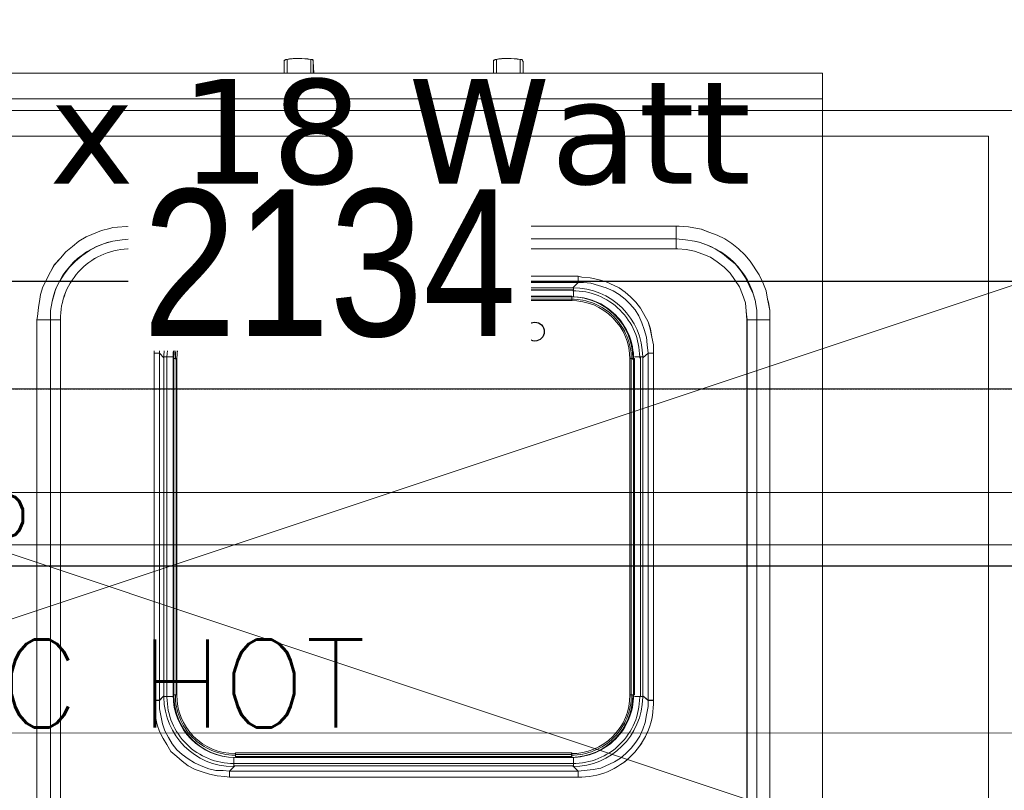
# Model space of a CAD drawing. Header units: millimetres. Extents: x -125266 to 274256, y -711690 to -301689.
# Tile 192 of 256: x -50566 to -50096, y -361477 to -361109. Entities that reach past the tile are written whole.
import ezdxf

# ---------------------------------------------------------------- set-up
doc = ezdxf.new("R2010")
doc.units = ezdxf.units.MM
doc.header["$PDMODE"] = 98
doc.linetypes.add('HIDDEN2', pattern=[0.1875, 0.125, -0.0625])
doc.layers.get('Defpoints').update_dxf_attribs({"lineweight": 5})
for name, color, linetype, lineweight in [('ARCH', 7, 'Continuous', 0), ('Equipment', 8, 'Continuous', 0), ('HOOD', 6, 'Continuous', 0), ('HVAC', 170, 'Continuous', 5), ('Legend', 5, 'Continuous', 0), ('MEPTEK HVAC-Kitchen Exhaust Air Duct', 30, 'Continuous', 30), ('MEPTEK-TEXT1', 7, 'Continuous', 30), ('P-PIPE', 3, 'Continuous', 9)]:
    doc.layers.add(name, color=color, linetype=linetype, lineweight=lineweight)
for name, color, linetype in [('Equipment Name', 7, 'Continuous'), ('Hoods', 2, 'Continuous'), ('Light Equipment', 8, 'Continuous'), ('Model_Top', 7, 'Continuous'), ('RACK', 7, 'Continuous')]:
    doc.layers.add(name, color=color, linetype=linetype)
doc.styles.add('REVAC', font='verdana.ttf', dxfattribs={"height": 50})
doc.styles.get("Standard").update_dxf_attribs({"font": 'ARIALN.TTF'})
doc.dimstyles.new('Copy of Standard', dxfattribs={"dimtxt": 70, "dimasz": 42, "dimexe": 24, "dimexo": 24, "dimgap": 24, "dimtad": 1, "dimtoh": 1, "dimdec": 0, "dimzin": 0, "dimdsep": 46, "dimtxsty": 'Standard', "dimcen": 0.09, "dimadec": 0, "dimazin": 0, "dimtfac": 1, "dimtdec": 0, "dimtofl": 0, "dimtmove": 0, "dimatfit": 3, "dimfxl": 0, "dimtolj": 1, "dimtzin": 0, "dimarcsym": 0})

# ---------------------------------------------------------------- blocks, each defined once
blk = doc.blocks.new('A$C6f7db0ab')
at = {"layer": 'Equipment'}
for points in [[(544.48, 730.21), (544.48, 736.76), (543.75, 736.76), (543.03, 736.03)], [(544.12, 736.76), (543.75, 736.76), (543.39, 736.39), (543.03, 736.39), (543.03, 735.67), (543.03, 730.21)], [(543.03, 736.39), (543.03, 736.03), (543.03, 735.67)], [(543.03, 735.67), (543.03, 730.21), (543.03, 735.67)], [(556.11, 736.76), (555.75, 736.76), (551.39, 737.12), (547.39, 737.12), (544.48, 736.76), (544.12, 736.76)], [(556.84, 735.67), (556.84, 736.03), (556.84, 736.39), (556.47, 736.76), (555.75, 736.76), (555.75, 730.21)], [(556.11, 736.76), (556.47, 736.76), (556.47, 736.39), (556.84, 736.39), (556.84, 735.67), (557.2, 730.21)], [(556.84, 736.03), (556.84, 736.39)], [(556.84, 730.21), (556.84, 735.67), (557.2, 730.21)], [(644.43, 730.21), (644.43, 736.76), (643.71, 736.76), (642.98, 736.03)], [(644.07, 736.76), (643.71, 736.76), (643.35, 736.39), (642.98, 736.39), (642.98, 735.67), (642.98, 730.21)], [(642.98, 736.39), (642.98, 736.03), (642.98, 735.67)], [(642.98, 735.67), (642.98, 730.21), (642.98, 735.67)], [(656.07, 736.76), (655.7, 736.76), (651.34, 737.12), (646.98, 737.12), (644.43, 736.76), (644.07, 736.76)], [(657.15, 735.67), (656.79, 736.03), (656.79, 736.39), (656.43, 736.76), (655.7, 736.76), (655.7, 730.21)], [(656.07, 736.76), (656.43, 736.76), (656.79, 736.39), (657.15, 735.67), (657.15, 730.21)], [(656.79, 736.03), (656.79, 736.39)], [(0, 728.76), (0, 725.49), (0, 717.86), (0, 730.21), (800, 730.21), (800, 717.86), (800, 75.24), (800, 74.87), (800, 3.27), (800, 1.09)], [(769.1, 717.86), (800, 717.86), (400.18, 717.86), (0, 717.86), (30.9, 717.86)], [(425.99, 717.86), (545.93, 717.86)], [(563.02, 717.86), (580.46, 717.86)], [(597.55, 717.86), (717.49, 717.86)], [(734.94, 717.86), (752.02, 717.86)], [(431.44, 139.57), (431.44, 612.45), (424.9, 612.45), (425.26, 613.9), (425.62, 618.26), (426.35, 622.26), (426.72, 624.44), (427.81, 628.08), (431.44, 635.35), (433.26, 638.62), (436.17, 641.89), (438.71, 644.8), (441.98, 647.34), (444.89, 649.89), (448.52, 652.07), (455.79, 654.98), (459.79, 656.07), (461.25, 656.43), (469.97, 657.16), (469.97, 650.98), (465.61, 650.61), (461.25, 649.89), (457.25, 648.8), (453.61, 647.34), (449.98, 645.52), (446.34, 642.98), (443.43, 640.44), (440.53, 637.53), (437.98, 634.26), (435.8, 630.62), (433.98, 627.35), (432.89, 623.35), (432.17, 621.17), (431.44, 616.81), (431.44, 612.45), (436.17, 612.45), (436.17, 139.57)], [(730.21, 646.25), (469.97, 646.25), (469.97, 650.98), (730.21, 650.98), (730.21, 657.16), (469.97, 657.16)], [(774.92, 612.45), (774.92, 616.81), (774.2, 620.81), (773.83, 622.26), (773.1, 626.26), (771.65, 630.26), (769.83, 633.89), (765.47, 640.44), (762.93, 643.34), (760.02, 646.25), (756.75, 648.8), (753.47, 650.98), (749.84, 652.79), (745.84, 654.25), (742.21, 655.7), (740.39, 656.07), (736.03, 656.79), (731.67, 657.16), (730.21, 657.16)], [(774.92, 139.57), (774.92, 612.45), (768.74, 612.45), (768.74, 139.57)], [(764.02, 139.57), (764.02, 612.45), (768.74, 612.45), (768.74, 616.81), (768.01, 620.81), (768.01, 621.17), (766.93, 624.81), (765.11, 628.81), (763.29, 632.44), (761.11, 635.71), (758.57, 638.98), (755.29, 641.53), (752.39, 644.07), (748.75, 646.25), (745.12, 648.07), (741.12, 649.52), (738.94, 649.89), (734.57, 650.61), (730.21, 650.98), (730.21, 646.25), (730.94, 646.25), (734.94, 645.89), (738.94, 645.16), (742.94, 643.71), (746.57, 642.25), (749.84, 640.07), (753.11, 637.53), (756.02, 634.62), (760.38, 628.08), (761.84, 624.44), (763.29, 620.45), (763.65, 616.45), (764.02, 612.45)], [(516.86, 633.17), (509.59, 632.44), (502.32, 630.26), (495.77, 626.62), (493.23, 624.44), (490.32, 622.26), (485.96, 616.45), (483.05, 609.9), (481.96, 606.27), (481.24, 602.64), (480.87, 599), (480.87, 596.46)], [(516.86, 394), (683.33, 394), (683.33, 396.91), (516.86, 396.91), (516.86, 394), (514.68, 394.37), (511.04, 394.73), (507.41, 395.46), (503.77, 396.55), (500.5, 397.64), (497.23, 399.45), (494.32, 401.64), (491.78, 403.82), (488.87, 406.36), (487.05, 409.63), (485.23, 412.54), (483.42, 415.81), (482.33, 419.08), (481.6, 422.72), (480.87, 426.72), (480.87, 596.46), (483.42, 596.46), (483.42, 599.73), (483.78, 603.36), (484.87, 607), (485.96, 610.27), (487.41, 613.54), (489.23, 616.45), (491.41, 619.35), (493.59, 621.9), (496.5, 624.08), (499.41, 625.9), (502.68, 627.71), (505.95, 628.81), (513.22, 630.26), (516.86, 630.26), (519.4, 627.71)], [(683.33, 633.17), (516.86, 633.17), (516.86, 630.26), (683.33, 630.26), (680.78, 627.71)], [(714.22, 594.28), (716.77, 596.46), (719.31, 596.46), (719.31, 430.71), (716.77, 430.71), (716.77, 596.46), (716.4, 600.45), (716.04, 604.09), (714.95, 607.72), (713.86, 611), (712.4, 614.27), (710.59, 617.17), (708.04, 620.08), (705.86, 622.26), (702.95, 624.44), (700.05, 626.26), (696.78, 627.71), (689.51, 629.9), (685.87, 630.26), (683.33, 630.26), (683.33, 633.17), (685.14, 632.8), (689.14, 632.44), (692.78, 631.71), (696.41, 630.62), (702.95, 627.71), (705.86, 625.53), (708.41, 623.35), (710.95, 620.81), (713.13, 617.9), (716.77, 611.36), (717.86, 608.09), (718.58, 604.09), (719.31, 600.45), (719.31, 596.46)], [(519.04, 627.71), (519.04, 626.62), (681.15, 626.62)], [(519.04, 627.71), (681.15, 627.71)], [(519.04, 626.62), (519.04, 623.72)], [(681.15, 627.71), (681.15, 626.62), (681.15, 623.72)], [(519.76, 623.72), (680.42, 623.72)], [(519.76, 623.72), (519.76, 623.35), (680.42, 623.35), (680.42, 623.72)], [(680.42, 623.35), (680.42, 622.26), (519.76, 622.26), (519.76, 623.35)], [(519.76, 622.26), (519.76, 621.54), (680.42, 621.54), (680.42, 622.26)], [(574.28, 621.54), (519.76, 621.54)], [(608.81, 621.54), (591.37, 621.54)], [(625.9, 621.54), (680.42, 621.54)], [(424.9, 612.45), (424.9, 139.57), (431.44, 139.57), (436.17, 139.57)], [(485.6, 594.28), (483.42, 596.46), (483.42, 430.71), (480.87, 430.71)], [(487.05, 432.53), (487.05, 594.64), (489.96, 594.64)], [(490.32, 593.91), (491.41, 593.91), (491.41, 433.26), (490.32, 433.26), (490.32, 593.91), (489.96, 593.91)], [(491.41, 433.26), (491.78, 433.26), (491.78, 593.91), (491.41, 593.91)], [(491.78, 539.39), (491.78, 593.91)], [(708.77, 593.91), (708.04, 593.91), (708.04, 433.26), (708.77, 433.26), (708.77, 593.91), (709.86, 593.91)], [(708.04, 539.39), (708.04, 593.91)], [(710.22, 433.26), (709.86, 433.26), (709.86, 593.91), (710.22, 593.91)], [(710.22, 594.64), (713.13, 594.64), (713.13, 432.53)], [(710.22, 593.91), (710.22, 433.26)], [(714.22, 594.64), (713.13, 594.64)], [(491.78, 521.94), (491.78, 504.86)], [(708.04, 504.86), (708.04, 521.94)], [(485.6, 432.89), (483.42, 430.71), (483.42, 426.72), (484.87, 419.45), (485.96, 416.17), (487.78, 412.9), (489.6, 410), (491.78, 407.09), (494.32, 404.91), (497.23, 402.73), (500.14, 400.91), (503.41, 399.45), (507.04, 398), (510.31, 397.27), (513.95, 397.27), (516.86, 396.91), (519.4, 399.45)], [(489.96, 433.26), (490.32, 433.26)], [(680.78, 399.45), (683.33, 396.91), (690.6, 397.64), (694.23, 398.36), (700.77, 401.27), (703.68, 403.09), (706.22, 405.27), (708.77, 407.81), (710.95, 410.72), (712.77, 413.63), (714.22, 416.9), (715.31, 420.17), (716.04, 423.81), (716.77, 427.81), (716.77, 430.71), (714.22, 432.89)], [(485.6, 432.53), (487.05, 432.53), (489.96, 432.53)], [(714.22, 432.53), (713.13, 432.53), (710.22, 432.53)], [(680.42, 404.91), (680.42, 405.63), (519.76, 405.63), (519.76, 404.91)], [(574.28, 405.63), (519.76, 405.63)], [(519.76, 403.82), (519.76, 404.91), (680.42, 404.91), (680.42, 403.82)], [(591.37, 405.63), (608.81, 405.63)], [(625.9, 405.63), (680.42, 405.63)], [(681.15, 403.45), (681.15, 400.55), (519.04, 400.55), (519.04, 403.45)], [(680.42, 403.45), (519.76, 403.45)], [(681.15, 399.45), (681.15, 400.55)], [(681.15, 399.45), (519.04, 399.45)]]:
    blk.add_lwpolyline(points, dxfattribs=at)
blk.add_lwpolyline([(657.15, 735.67), (657.15, 730.21)], close=True, dxfattribs=at)
for points in [[(485.6, 432.53), (485.6, 594.64, -0.412087), (518.67, 627.71)], [(485.6, 594.64), (487.05, 594.64, -0.415692), (519.04, 626.26)], [(680.78, 627.71, -0.413912), (714.22, 594.64), (714.22, 432.53)], [(519.4, 403.45, -0.414097), (489.96, 433.26), (489.96, 593.91)], [(491.78, 487.78), (491.78, 433.26, 0.416638), (519.4, 405.27)], [(708.04, 487.78), (708.04, 433.26, -0.418844), (680.05, 405.27)], [(709.5, 433.26, -0.40734), (680.42, 403.45), (680.42, 403.82), (519.76, 403.82), (519.76, 403.45)], [(680.05, 404.54, 0.417733), (708.77, 433.26), (709.86, 433.26)], [(519.04, 399.45), (519.04, 400.55, -0.415692), (487.05, 432.17)]]:
    blk.add_lwpolyline(points, format="xyb", dxfattribs=at)
for centre, radius, start, end in [((468.64, 613.32), 37.31, 101.4351, 167.8441), ((731.57, 613.35), 37.27, 12.1149, 78.6059), ((469.53, 612.89), 33.36, 89.2393, 180.7605), ((681.04, 594.54), 31.72, 0.1817, 90.4743), ((519.36, 593.95), 29.4, 89.9149, 180.7884), ((519.52, 593.8), 28.47, 90.2316, 180.4984), ((519.47, 593.84), 27.69, 90.1378, 180.6114), ((680.38, 593.88), 29.48, 359.3613, 90.6373), ((680.23, 593.72), 28.54, 359.658, 90.3455), ((680.27, 593.77), 27.77, 359.5472, 90.4514), ((519.52, 433.01), 28.47, 179.5016, 269.7684), ((680.15, 433.16), 29.7, 269.8077, 0.1933), ((518.79, 432.29), 33.2, 180.2081, 269.7919), ((681.04, 432.27), 31.72, 269.5257, 359.8183), ((680.71, 432.6), 33.51, 270.1163, 359.2535), ((683.94, 429.4), 35.4, 269.0139, 2.134)]:
    blk.add_arc(centre, radius, start, end, dxfattribs=at)
for points in [[(544.12, 736.76), (545.93, 737.12), (547.75, 737.12), (549.93, 737.12)], [(549.93, 737.12), (551.75, 737.12), (553.93, 737.12), (555.75, 736.76)], [(644.07, 736.76), (645.89, 737.12), (647.71, 737.12), (649.89, 737.12)], [(649.89, 737.12), (652.07, 737.12), (653.88, 737.12), (655.7, 736.76)], [(518.67, 627.71), (519.4, 627.71), (519.4, 627.71), (519.04, 627.71)], [(490.32, 593.91), (490.32, 609.9), (503.41, 623.35), (519.4, 623.35)], [(680.42, 623.35), (696.41, 623.35), (709.5, 609.9), (709.5, 593.91)], [(485.6, 594.28), (485.6, 593.91), (485.6, 593.91), (485.6, 594.64)], [(487.05, 594.28), (487.05, 593.91), (487.05, 593.91), (487.05, 594.64)], [(490.32, 593.55), (490.32, 593.19), (490.32, 593.19), (490.32, 593.91)], [(709.5, 593.91), (709.5, 593.19), (709.5, 593.19), (709.5, 593.55)], [(712.77, 594.64), (712.77, 593.91), (712.77, 593.91), (712.77, 594.28)], [(714.22, 594.64), (714.22, 593.91), (714.22, 593.91), (714.22, 594.28)], [(519.4, 403.45), (503.41, 403.45), (490.32, 416.9), (490.32, 433.26)], [(519.04, 399.09), (519.4, 399.09), (519.4, 399.09), (518.67, 399.09)]]:
    blk.add_open_spline(points, degree=3, dxfattribs=at)
blk = doc.blocks.new('ARCH')
at = {"layer": 'Legend', "ltscale": 15}
h = blk.add_hatch(dxfattribs=at)
h.set_pattern_fill('SACNCR', color=8, scale=25, style=0)
edge = h.paths.add_edge_path()
edge.add_arc((-53445.78, -362114.48), 661.35, 18.05247, 146.34022)
edge.add_line((-53996.25, -361747.92), (-53996.25, -362009.47))
edge.add_line((-53996.25, -362009.47), (-53996.24, -362009.47))
edge.add_line((-53996.24, -362009.47), (-53974.54, -361931.34))
edge.add_line((-53974.54, -361931.34), (-53941.81, -361857.14))
edge.add_line((-53941.81, -361857.14), (-53898.73, -361788.42))
edge.add_line((-53898.73, -361788.42), (-53846.22, -361726.62))
edge.add_line((-53846.22, -361726.62), (-53785.36, -361673.01))
edge.add_line((-53785.36, -361673.01), (-53717.42, -361628.73))
edge.add_line((-53717.42, -361628.73), (-53643.81, -361594.68))
edge.add_line((-53643.81, -361594.68), (-53566.06, -361571.58))
edge.add_line((-53566.06, -361571.58), (-53485.81, -361559.91))
edge.add_line((-53485.81, -361559.91), (-53404.7, -361559.92))
edge.add_line((-53404.7, -361559.92), (-53377.17, -361563.92))
edge.add_arc((-53404.64, -362113.24), 550, 10.8678, 87.1378, ccw=False)
edge.add_line((-52864.5, -362009.54), (-48663.66, -362009.54))
edge.add_line((-48663.66, -362009.54), (-48663.66, -361770.81))
edge.add_line((-48663.66, -361770.81), (-48213.66, -361770.84))
edge.add_line((-48213.66, -361770.84), (-48213.66, -361770.83))
edge.add_line((-48213.66, -361770.83), (-48663.64, -361770.83))
edge.add_line((-48663.64, -361770.83), (-48213.64, -361770.84))
edge.add_line((-48213.64, -361770.84), (-48213.66, -361770.84))
edge.add_line((-48213.66, -361770.84), (-48213.66, -362009.81))
edge.add_line((-48213.66, -362009.81), (-46905.49, -362009.89))
edge.add_line((-46905.49, -362009.89), (-46905.49, -361909.54))
edge.add_line((-46905.49, -361909.54), (-48113.66, -361909.54))
edge.add_line((-48113.66, -361909.54), (-48113.66, -361670.83))
edge.add_line((-48113.66, -361670.83), (-48763.64, -361670.83))
edge.add_line((-48763.64, -361670.83), (-48763.64, -361909.54))
edge.add_line((-48763.64, -361909.54), (-52816.98, -361909.54))
h = blk.add_hatch(dxfattribs=at)
h.set_pattern_fill('SACNCR', color=8, scale=25, style=0)
edge = h.paths.add_edge_path()
edge.add_arc((-53445.78, -362114.48), 661.35, 18.05247, 146.34022)
edge.add_line((-53996.25, -361747.92), (-53996.25, -362009.47))
edge.add_line((-53996.25, -362009.47), (-53996.24, -362009.47))
edge.add_line((-53996.24, -362009.47), (-53974.54, -361931.34))
edge.add_line((-53974.54, -361931.34), (-53941.81, -361857.14))
edge.add_line((-53941.81, -361857.14), (-53898.73, -361788.42))
edge.add_line((-53898.73, -361788.42), (-53846.22, -361726.62))
edge.add_line((-53846.22, -361726.62), (-53785.36, -361673.01))
edge.add_line((-53785.36, -361673.01), (-53717.42, -361628.73))
edge.add_line((-53717.42, -361628.73), (-53643.81, -361594.68))
edge.add_line((-53643.81, -361594.68), (-53566.06, -361571.58))
edge.add_line((-53566.06, -361571.58), (-53485.81, -361559.91))
edge.add_line((-53485.81, -361559.91), (-53404.7, -361559.92))
edge.add_line((-53404.7, -361559.92), (-53377.17, -361563.92))
edge.add_arc((-53404.64, -362113.24), 550, 10.8678, 87.1378, ccw=False)
edge.add_line((-52864.5, -362009.54), (-48663.66, -362009.54))
edge.add_line((-48663.66, -362009.54), (-48663.66, -361770.81))
edge.add_line((-48663.66, -361770.81), (-48213.66, -361770.84))
edge.add_line((-48213.66, -361770.84), (-48213.66, -361770.83))
edge.add_line((-48213.66, -361770.83), (-48663.64, -361770.83))
edge.add_line((-48663.64, -361770.83), (-48663.66, -362021.85))
edge.add_line((-48663.66, -362021.85), (-48478.01, -362021.86))
edge.add_line((-48478.01, -362021.86), (-48478.03, -362220.82))
edge.add_line((-48478.03, -362220.82), (-48213.67, -362220.84))
edge.add_line((-48213.67, -362220.84), (-48213.64, -361770.84))
edge.add_line((-48213.64, -361770.84), (-48213.66, -361770.84))
edge.add_line((-48213.66, -361770.84), (-48213.66, -362009.81))
edge.add_line((-48213.66, -362009.81), (-46905.49, -362009.89))
edge.add_line((-46905.49, -362009.89), (-46905.49, -361909.54))
edge.add_line((-46905.49, -361909.54), (-48113.66, -361909.54))
edge.add_line((-48113.66, -361909.54), (-48113.66, -361670.83))
edge.add_line((-48113.66, -361670.83), (-48763.64, -361670.83))
edge.add_line((-48763.64, -361670.83), (-48763.64, -361909.54))
edge.add_line((-48763.64, -361909.54), (-52816.98, -361909.54))
at = {"layer": 'Equipment', "lineweight": 0}
blk.add_lwpolyline([(-50103.66, -361164.54), (-51008.66, -361164.54), (-51008.66, -361864.54), (-50103.66, -361864.54)], close=True, dxfattribs=at)
at = {"layer": 'HOOD'}
for p, q in [((-52023.66, -360879.54), (-49023.66, -361879.54)), ((-49023.66, -360879.54), (-52023.66, -361879.54))]:
    blk.add_line(p, q, dxfattribs=at)
at = {"layer": 'Light Equipment', "lineweight": 0}
for p, q in [((-52023.66, -360879.54), (-49023.66, -361879.54)), ((-49023.66, -360879.54), (-52023.66, -361879.54))]:
    blk.add_line(p, q, dxfattribs=at)
for points in [[(-50438.56, -361134.32), (-50438.56, -361127.78), (-50439.29, -361127.78), (-50440.02, -361128.51)], [(-50438.93, -361127.78), (-50439.29, -361127.78), (-50439.66, -361128.15), (-50440.02, -361128.15), (-50440.02, -361128.87), (-50440.02, -361134.32)], [(-50440.02, -361128.15), (-50440.02, -361128.51), (-50440.02, -361128.87)], [(-50426.93, -361127.78), (-50427.3, -361127.78), (-50431.66, -361127.42), (-50435.66, -361127.42), (-50438.56, -361127.78), (-50438.93, -361127.78)], [(-50426.21, -361128.87), (-50426.21, -361128.51), (-50426.21, -361128.15), (-50426.57, -361127.78), (-50427.3, -361127.78), (-50427.3, -361134.32)], [(-50426.93, -361127.78), (-50426.57, -361127.78), (-50426.57, -361128.15), (-50426.21, -361128.15), (-50426.21, -361128.87), (-50425.84, -361134.32)], [(-50426.21, -361128.51), (-50426.21, -361128.15)], [(-50338.61, -361134.32), (-50338.61, -361127.78), (-50339.34, -361127.78), (-50340.06, -361128.51)], [(-50338.97, -361127.78), (-50339.34, -361127.78), (-50339.7, -361128.15), (-50340.06, -361128.15), (-50340.06, -361128.87), (-50340.06, -361134.32)], [(-50340.06, -361128.15), (-50340.06, -361128.51), (-50340.06, -361128.87)], [(-50326.98, -361127.78), (-50327.34, -361127.78), (-50331.7, -361127.42), (-50336.06, -361127.42), (-50338.61, -361127.78), (-50338.97, -361127.78)], [(-50325.89, -361128.87), (-50326.25, -361128.51), (-50326.25, -361128.15), (-50326.62, -361127.78), (-50327.34, -361127.78), (-50327.34, -361134.32)], [(-50326.98, -361127.78), (-50326.62, -361127.78), (-50326.25, -361128.15), (-50325.89, -361128.87), (-50325.89, -361134.32)], [(-50326.25, -361128.51), (-50326.25, -361128.15)], [(-50440.02, -361128.87), (-50440.02, -361134.32), (-50440.02, -361128.87)], [(-50426.21, -361134.32), (-50426.21, -361128.87), (-50425.84, -361134.32)], [(-50340.06, -361128.87), (-50340.06, -361134.32), (-50340.06, -361128.87)], [(-50983.04, -361135.78), (-50983.04, -361139.05), (-50983.04, -361146.68), (-50983.04, -361134.32), (-50183.05, -361134.32), (-50183.05, -361146.68), (-50183.05, -361789.3), (-50183.05, -361789.66), (-50183.05, -361861.27), (-50183.05, -361863.45)], [(-50213.94, -361146.68), (-50183.05, -361146.68), (-50582.86, -361146.68), (-50983.04, -361146.68), (-50952.15, -361146.68)], [(-50557.06, -361146.68), (-50437.11, -361146.68)], [(-50420.03, -361146.68), (-50402.58, -361146.68)], [(-50385.5, -361146.68), (-50265.55, -361146.68)], [(-50248.11, -361146.68), (-50231.02, -361146.68)], [(-50551.6, -361724.97), (-50551.6, -361252.09), (-50558.15, -361252.09), (-50557.78, -361250.64), (-50557.42, -361246.27), (-50556.69, -361242.28), (-50556.33, -361240.09), (-50555.24, -361236.46), (-50551.6, -361229.19), (-50549.79, -361225.92), (-50546.88, -361222.65), (-50544.33, -361219.74), (-50541.06, -361217.2), (-50538.16, -361214.65), (-50534.52, -361212.47), (-50527.25, -361209.56), (-50523.25, -361208.47), (-50521.8, -361208.11), (-50513.08, -361207.38), (-50513.08, -361213.56), (-50517.44, -361213.92), (-50521.8, -361214.65), (-50525.8, -361215.74), (-50529.43, -361217.2), (-50533.07, -361219.01), (-50536.7, -361221.56), (-50539.61, -361224.1), (-50542.52, -361227.01), (-50545.06, -361230.28), (-50547.24, -361233.92), (-50549.06, -361237.19), (-50550.15, -361241.19), (-50550.88, -361243.37), (-50551.6, -361247.73), (-50551.6, -361252.09), (-50546.88, -361252.09), (-50546.88, -361724.97)], [(-50252.83, -361218.29), (-50513.08, -361218.29), (-50513.08, -361213.56), (-50252.83, -361213.56), (-50252.83, -361207.38), (-50513.08, -361207.38)], [(-50208.12, -361252.09), (-50208.12, -361247.73), (-50208.85, -361243.73), (-50209.21, -361242.28), (-50209.94, -361238.28), (-50211.4, -361234.28), (-50213.21, -361230.64), (-50217.57, -361224.1), (-50220.12, -361221.19), (-50223.03, -361218.29), (-50226.3, -361215.74), (-50229.57, -361213.56), (-50233.2, -361211.74), (-50237.2, -361210.29), (-50240.84, -361208.84), (-50242.65, -361208.47), (-50247.01, -361207.75), (-50251.38, -361207.38), (-50252.83, -361207.38)], [(-50208.12, -361724.97), (-50208.12, -361252.09), (-50214.3, -361252.09), (-50214.3, -361724.97)], [(-50219.03, -361724.97), (-50219.03, -361252.09), (-50214.3, -361252.09), (-50214.3, -361247.73), (-50215.03, -361243.73), (-50215.03, -361243.37), (-50216.12, -361239.73), (-50217.94, -361235.73), (-50219.75, -361232.1), (-50221.94, -361228.83), (-50224.48, -361225.56), (-50227.75, -361223.01), (-50230.66, -361220.47), (-50234.29, -361218.29), (-50237.93, -361216.47), (-50241.93, -361215.02), (-50244.11, -361214.65), (-50248.47, -361213.92), (-50252.83, -361213.56), (-50252.83, -361218.29), (-50252.1, -361218.29), (-50248.11, -361218.65), (-50244.11, -361219.38), (-50240.11, -361220.83), (-50236.47, -361222.28), (-50233.2, -361224.47), (-50229.93, -361227.01), (-50227.02, -361229.92), (-50222.66, -361236.46), (-50221.21, -361240.09), (-50219.75, -361244.09), (-50219.39, -361248.09), (-50219.03, -361252.09)], [(-50466.19, -361231.37), (-50473.46, -361232.1), (-50480.73, -361234.28), (-50487.27, -361237.91), (-50489.81, -361240.09), (-50492.72, -361242.28), (-50497.08, -361248.09), (-50499.99, -361254.63), (-50501.08, -361258.27), (-50501.81, -361261.9), (-50502.17, -361265.54), (-50502.17, -361268.08)], [(-50299.72, -361231.37), (-50466.19, -361231.37), (-50466.19, -361234.28), (-50299.72, -361234.28), (-50302.26, -361236.82)], [(-50268.82, -361270.26), (-50266.28, -361268.08), (-50263.74, -361268.08), (-50263.74, -361433.82), (-50266.28, -361433.82), (-50266.28, -361268.08), (-50266.64, -361264.08), (-50267.01, -361260.45), (-50268.1, -361256.81), (-50269.19, -361253.54), (-50270.64, -361250.27), (-50272.46, -361247.36), (-50275, -361244.46), (-50277.18, -361242.28), (-50280.09, -361240.09), (-50283, -361238.28), (-50286.27, -361236.82), (-50293.54, -361234.64), (-50297.17, -361234.28), (-50299.72, -361234.28), (-50299.72, -361231.37), (-50297.9, -361231.73), (-50293.9, -361232.1), (-50290.27, -361232.83), (-50286.63, -361233.92), (-50280.09, -361236.82), (-50277.18, -361239), (-50274.64, -361241.19), (-50272.1, -361243.73), (-50269.91, -361246.64), (-50266.28, -361253.18), (-50265.19, -361256.45), (-50264.46, -361260.45), (-50263.74, -361264.08), (-50263.74, -361268.08)], [(-50466.19, -361470.54), (-50299.72, -361470.54), (-50299.72, -361467.63), (-50466.19, -361467.63), (-50466.19, -361470.54), (-50468.37, -361470.17), (-50472, -361469.81), (-50475.64, -361469.08), (-50479.27, -361467.99), (-50482.54, -361466.9), (-50485.82, -361465.08), (-50488.72, -361462.9), (-50491.27, -361460.72), (-50494.18, -361458.18), (-50495.99, -361454.91), (-50497.81, -361452), (-50499.63, -361448.73), (-50500.72, -361445.46), (-50501.45, -361441.82), (-50502.17, -361437.82), (-50502.17, -361268.08), (-50499.63, -361268.08), (-50499.63, -361264.81), (-50499.26, -361261.18), (-50498.17, -361257.54), (-50497.08, -361254.27), (-50495.63, -361251), (-50493.81, -361248.09), (-50491.63, -361245.18), (-50489.45, -361242.64), (-50486.54, -361240.46), (-50483.64, -361238.64), (-50480.36, -361236.82), (-50477.09, -361235.73), (-50469.82, -361234.28), (-50466.19, -361234.28), (-50463.64, -361236.82)], [(-50464.01, -361236.82), (-50464.01, -361237.91), (-50301.9, -361237.91)], [(-50464.01, -361236.82), (-50301.9, -361236.82)], [(-50464.01, -361237.91), (-50464.01, -361240.82)], [(-50463.28, -361240.82), (-50302.63, -361240.82)], [(-50463.28, -361240.82), (-50463.28, -361241.19), (-50302.63, -361241.19), (-50302.63, -361240.82)], [(-50301.9, -361236.82), (-50301.9, -361237.91), (-50301.9, -361240.82)], [(-50302.63, -361241.19), (-50302.63, -361242.28), (-50463.28, -361242.28), (-50463.28, -361241.19)], [(-50463.28, -361242.28), (-50463.28, -361243), (-50302.63, -361243), (-50302.63, -361242.28)], [(-50408.76, -361243), (-50463.28, -361243)], [(-50374.23, -361243), (-50391.68, -361243)], [(-50357.15, -361243), (-50302.63, -361243)], [(-50558.15, -361252.09), (-50558.15, -361724.97), (-50551.6, -361724.97), (-50546.88, -361724.97)], [(-50497.45, -361270.26), (-50499.63, -361268.08), (-50499.63, -361433.82), (-50502.17, -361433.82)], [(-50495.99, -361432.01), (-50495.99, -361269.9), (-50493.09, -361269.9)], [(-50492.72, -361270.63), (-50491.63, -361270.63), (-50491.63, -361431.28), (-50492.72, -361431.28), (-50492.72, -361270.63), (-50493.09, -361270.63)], [(-50491.63, -361431.28), (-50491.27, -361431.28), (-50491.27, -361270.63), (-50491.63, -361270.63)], [(-50491.27, -361325.15), (-50491.27, -361270.63)], [(-50274.27, -361270.63), (-50275, -361270.63), (-50275, -361431.28), (-50274.27, -361431.28), (-50274.27, -361270.63), (-50273.19, -361270.63)], [(-50275, -361325.15), (-50275, -361270.63)], [(-50272.82, -361431.28), (-50273.19, -361431.28), (-50273.19, -361270.63), (-50272.82, -361270.63)], [(-50272.82, -361269.9), (-50269.91, -361269.9), (-50269.91, -361432.01)], [(-50272.82, -361270.63), (-50272.82, -361431.28)], [(-50268.82, -361269.9), (-50269.91, -361269.9)], [(-50491.27, -361342.59), (-50491.27, -361359.68)], [(-50275, -361359.68), (-50275, -361342.59)], [(-50497.45, -361431.64), (-50499.63, -361433.82), (-50499.63, -361437.82), (-50498.17, -361445.09), (-50497.08, -361448.36), (-50495.27, -361451.64), (-50493.45, -361454.54), (-50491.27, -361457.45), (-50488.72, -361459.63), (-50485.82, -361461.81), (-50482.91, -361463.63), (-50479.64, -361465.08), (-50476, -361466.54), (-50472.73, -361467.26), (-50469.1, -361467.26), (-50466.19, -361467.63), (-50463.64, -361465.08)], [(-50497.45, -361432.01), (-50495.99, -361432.01), (-50493.09, -361432.01)], [(-50493.09, -361431.28), (-50492.72, -361431.28)], [(-50302.26, -361465.08), (-50299.72, -361467.63), (-50292.45, -361466.9), (-50288.81, -361466.17), (-50282.27, -361463.27), (-50279.36, -361461.45), (-50276.82, -361459.27), (-50274.27, -361456.72), (-50272.1, -361453.82), (-50270.28, -361450.91), (-50268.82, -361447.64), (-50267.73, -361444.37), (-50267.01, -361440.73), (-50266.28, -361436.73), (-50266.28, -361433.82), (-50268.82, -361431.64)], [(-50268.82, -361432.01), (-50269.91, -361432.01), (-50272.82, -361432.01)], [(-50301.9, -361461.09), (-50301.9, -361463.99), (-50464.01, -361463.99), (-50464.01, -361461.09)], [(-50302.63, -361459.63), (-50302.63, -361458.9), (-50463.28, -361458.9), (-50463.28, -361459.63)], [(-50408.76, -361458.9), (-50463.28, -361458.9)], [(-50463.28, -361460.72), (-50463.28, -361459.63), (-50302.63, -361459.63), (-50302.63, -361460.72)], [(-50302.63, -361461.09), (-50463.28, -361461.09)], [(-50391.68, -361458.9), (-50374.23, -361458.9)], [(-50357.15, -361458.9), (-50302.63, -361458.9)], [(-50301.9, -361465.08), (-50464.01, -361465.08)], [(-50301.9, -361465.08), (-50301.9, -361463.99)]]:
    blk.add_lwpolyline(points, dxfattribs=at)
for points in [[(-50325.89, -361128.87), (-50325.89, -361134.32)], [(-50103.66, -361164.54), (-51008.66, -361164.54), (-51008.66, -361864.54), (-50103.66, -361864.54)]]:
    blk.add_lwpolyline(points, close=True, dxfattribs=at)
for points in [[(-50497.45, -361432.01), (-50497.45, -361269.9, -0.412087), (-50464.37, -361236.82)], [(-50497.45, -361269.9), (-50495.99, -361269.9, -0.415692), (-50464.01, -361238.28)], [(-50302.26, -361236.82, -0.413912), (-50268.82, -361269.9), (-50268.82, -361432.01)], [(-50463.64, -361461.09, -0.414097), (-50493.09, -361431.28), (-50493.09, -361270.63)], [(-50491.27, -361376.76), (-50491.27, -361431.28, 0.416638), (-50463.64, -361459.27)], [(-50275, -361376.76), (-50275, -361431.28, -0.418844), (-50302.99, -361459.27)], [(-50464.01, -361465.08), (-50464.01, -361463.99, -0.415692), (-50495.99, -361432.37)], [(-50273.55, -361431.28, -0.40734), (-50302.63, -361461.09), (-50302.63, -361460.72), (-50463.28, -361460.72), (-50463.28, -361461.09)], [(-50302.99, -361459.99, 0.417733), (-50274.27, -361431.28), (-50273.19, -361431.28)]]:
    blk.add_lwpolyline(points, format="xyb", dxfattribs=at)
for centre, radius, start, end in [((-50514.4, -361251.22), 37.31, 101.4351, 167.8441), ((-50251.47, -361251.19), 37.27, 12.1149, 78.6059), ((-50513.52, -361251.65), 33.36, 89.2393, 180.7605), ((-50302, -361270), 31.72, 0.1817, 90.4743), ((-50463.69, -361270.59), 29.4, 89.9149, 180.7884), ((-50463.53, -361270.74), 28.47, 90.2316, 180.4984), ((-50463.58, -361270.69), 27.69, 90.1378, 180.6114), ((-50302.66, -361270.66), 29.48, 359.3613, 90.6373), ((-50302.82, -361270.82), 28.54, 359.658, 90.3455), ((-50302.77, -361270.77), 27.77, 359.5472, 90.4514), ((-50464.25, -361432.25), 33.2, 180.2081, 269.7919), ((-50463.53, -361431.53), 28.47, 179.5016, 269.7684), ((-50302.89, -361431.38), 29.7, 269.8077, 0.1933), ((-50302, -361432.27), 31.72, 269.5257, 359.8183), ((-50302.33, -361431.93), 33.51, 270.1163, 359.2535), ((-50299.11, -361435.14), 35.4, 269.0139, 2.134)]:
    blk.add_arc(centre, radius, start, end, dxfattribs=at)
for points in [[(-50438.93, -361127.78), (-50437.11, -361127.42), (-50435.29, -361127.42), (-50433.11, -361127.42)], [(-50433.11, -361127.42), (-50431.3, -361127.42), (-50429.11, -361127.42), (-50427.3, -361127.78)], [(-50338.97, -361127.78), (-50337.16, -361127.42), (-50335.34, -361127.42), (-50333.16, -361127.42)], [(-50333.16, -361127.42), (-50330.98, -361127.42), (-50329.16, -361127.42), (-50327.34, -361127.78)], [(-50464.37, -361236.82), (-50463.64, -361236.82), (-50463.64, -361236.82), (-50464.01, -361236.82)], [(-50492.72, -361270.63), (-50492.72, -361254.63), (-50479.64, -361241.19), (-50463.64, -361241.19)], [(-50302.63, -361241.19), (-50286.63, -361241.19), (-50273.55, -361254.63), (-50273.55, -361270.63)], [(-50497.45, -361270.26), (-50497.45, -361270.63), (-50497.45, -361270.63), (-50497.45, -361269.9)], [(-50495.99, -361270.26), (-50495.99, -361270.63), (-50495.99, -361270.63), (-50495.99, -361269.9)], [(-50492.72, -361270.99), (-50492.72, -361271.35), (-50492.72, -361271.35), (-50492.72, -361270.63)], [(-50273.55, -361270.63), (-50273.55, -361271.35), (-50273.55, -361271.35), (-50273.55, -361270.99)], [(-50270.28, -361269.9), (-50270.28, -361270.63), (-50270.28, -361270.63), (-50270.28, -361270.26)], [(-50268.82, -361269.9), (-50268.82, -361270.63), (-50268.82, -361270.63), (-50268.82, -361270.26)], [(-50463.64, -361461.09), (-50479.64, -361461.09), (-50492.72, -361447.64), (-50492.72, -361431.28)], [(-50464.01, -361465.45), (-50463.64, -361465.45), (-50463.64, -361465.45), (-50464.37, -361465.45)]]:
    blk.add_open_spline(points, degree=3, dxfattribs=at)
at = {"layer": 'Equipment', "lineweight": 30}
blk.add_blockref('A$C6f7db0ab', (-50983.04, -361864.54), dxfattribs=at)
at = {"layer": 'Equipment Name', "linetype": 'Continuous', "lineweight": 5, "ltscale": 25, "insert": (-50858.23, -361334.77, 0), "char_height": 42, "width": 552.1634, "attachment_point": 1, "rotation": 0.0001}
blk.add_mtext('{\\Fsimplex|c0;TABLE TOP \\P4 ELECTRIC HOT PLATE}', dxfattribs=at)
at = {"layer": 'Light Equipment', "lineweight": 0, "insert": (-50858.23, -361334.77, 0), "char_height": 42, "width": 552.1634, "attachment_point": 1, "rotation": 0.0001}
blk.add_mtext('{\\Fsimplex|c0;TABLE TOP \\P4 ELECTRIC HOT PLATE}', dxfattribs=at)
blk = doc.blocks.new('Tubelight (2 x 18)')
at = {"layer": 'Model_Top', "color": 7}
blk.add_line((627, -64.5), (-627, -64.5), dxfattribs=at)
blk.add_circle((205, -88.5), 4.5, dxfattribs=at)
at = {"layer": 'Model_Top', "color": 7, "insert": (-295.06, 32.07), "char_height": 50, "attachment_point": 1, "style": 'REVAC'}
blk.add_mtext('LED - 2 x 18 Watt', dxfattribs=at)
blk = doc.blocks.new('H-06')
at = {"layer": 'HOOD', "lineweight": 0}
for p, q in [((-82795.9, -343715.22), (-80075.9, -343715.22)), ((-82795.9, -343740.22), (-80075.9, -343740.22))]:
    blk.add_line(p, q, dxfattribs=at)
at = {"layer": 'Hoods', "color": 7}
blk.add_blockref('Tubelight (2 x 18)', (-81437.57, -343549.96), dxfattribs=at)
blk = doc.blocks.new('A$C6072246C')
at = {"layer": 'P-PIPE', "color": 4, "lineweight": 13}
blk.add_line((-618.53, -775.11), (-618.64, -2700.11), dxfattribs=at)
at = {"layer": 'P-PIPE', "color": 1, "lineweight": 13}
for p, q in [((-485.73, -2700.12), (-485.62, -775.12)), ((-321.32, -775.13), (-321.43, -2700.13))]:
    blk.add_line(p, q, dxfattribs=at)
blk = doc.blocks.new('*D1657')
at = {"layer": 'Defpoints', "color": 0, "transparency": 16777216}
for p in [(-49351.19, -361285.15), (-51485.5, -361594.54, 1.51), (-49351.19, -361594.54, 0.02)]:
    blk.add_point(p, dxfattribs=at)
at = {"layer": 'MEPTEK HVAC-Kitchen Exhaust Air Duct', "color": 0, "linetype": 'HIDDEN2', "lineweight": -2, "transparency": 16777216}
for p, q in [((-51485.5, -361570.54), (-51485.5, -361261.15)), ((-49351.19, -361570.54), (-49351.19, -361261.15)), ((-51443.5, -361285.15), (-49393.19, -361285.15))]:
    blk.add_line(p, q, dxfattribs=at)
at = {"layer": 'MEPTEK HVAC-Kitchen Exhaust Air Duct', "color": 0, "transparency": 16777216}
for points in [[(-51443.5, -361278.15), (-51443.5, -361292.15), (-51485.5, -361285.15)], [(-49393.19, -361278.15), (-49393.19, -361292.15), (-49351.19, -361285.15)]]:
    blk.add_solid(points, dxfattribs=at)
at = {"layer": 'MEPTEK HVAC-Kitchen Exhaust Air Duct', "color": 0, "transparency": 16777216, "insert": (-50418.34, -361225.41), "char_height": 70, "attachment_point": 5, "bg_fill": 3, "box_fill_scale": 1.1, "bg_fill_color": 256, "bg_fill_true_color": 13158600, "bg_fill_transparency": 0}
blk.add_mtext('\\A1;2134', dxfattribs=at)

msp = doc.modelspace()

# ---------------------------------------------------------------- linework, layer by layer
at = {"layer": 'MEPTEK HVAC-Kitchen Exhaust Air Duct'}
msp.add_line((-51485.5, -361369.54, 1.51), (-49351.19, -361369.54, 1.51), dxfattribs=at)

# ---------------------------------------------------------------- block references
at = {"layer": 'ARCH'}
msp.add_blockref('ARCH', (0, 0), dxfattribs=at)
at = {"layer": 'HOOD'}
msp.add_blockref('H-06', (30912.24, -17619.32), dxfattribs=at)
at = {"layer": 'HVAC', "rotation": 270}
msp.add_blockref('A$C6072246C', (-48213.67, -361770.81), dxfattribs=at)

# ---------------------------------------------------------------- texts
at = {"layer": 'RACK', "color": 3, "lineweight": 0, "insert": (-55480.95, -361423.27), "char_height": 150, "attachment_point": 1}
msp.add_mtext_dynamic_manual_height_columns('\\pi54.99251;IT \\P\\pi-110.30421;RACK', width=243.2047, gutter_width=1, heights=[0], dxfattribs=at)

# ---------------------------------------------------------------- next in the draw order: dimensions: what is measured, and where the dimension line sits
at = {"layer": 'MEPTEK HVAC-Kitchen Exhaust Air Duct'}
dim = msp.add_linear_dim(base=(-49351.19, -361285.15), p1=(-51485.5, -361594.54, 1.51), p2=(-49351.19, -361594.54, 0.02), dimstyle='Copy of Standard', override={"dimfxl": 1.66875, "dimtfill": 1, "dimarcsym": 2}, dxfattribs=at)
dim.commit()
dim.dimension.update_dxf_attribs({"geometry": '*D1657', "text_midpoint": (-50418.34, -361225.41)})

# ---------------------------------------------------------------- next in the draw order: texts
at = {"layer": 'MEPTEK-TEXT1', "char_height": 350, "attachment_point": 1}
for s, insert, width in [('{\\fCalibri|b0|i0|c0|p34;\\H1.28571x;\\C1;GENERAL GUIDELINES-HVAC :\\P\\fArial Narrow|b0|i0|c0|p34;\\H0.88889x;\\C256;\\P\\fCalibri|b0|i0|c0|p34;\\C4;DUCTING :\\H0.875x;\\P\\pi-1050,l1050,t1050;\\C256;1.^IDUCTING SHALL BE IN ACCORDANCE WITH IS 655, GALVANIZED IRON SHEET TO BE USED FOR ALL DUCTING WORKS. THERMAL INSULATION ON DUCTS SHALL BE 19 MM THICK. CLOSED CELL CLASS “O” BS 476 PART 6-7 FM APPROVED NITRILE RUBBER ELASTOMERIC INSULATION THERMAL CONDUCTIVITY 0.033 WATTS PER METER-KELVIN (W/(M.K)) AT 0°C FOR AIR CONDITIONING DUCTING. \\P2.^ITHERMAL INSULATION ON KITCHEN EXHAUST DUCTING SHALL BE 80 MM THICK ALUMINUM FOIL FACED RESIN BONDED FIBRE GLASS WOOL OF DENSITY NOT LESS THAN 48 KG/M3.\\P3.^ITHERMAL INSULATION ON FRESH AIR, SUPPLY AIR AND RETURN AIR SHALL BE 19MM THICK CLOSED CELL ANTI-MICROBIAL CLASS “O” BS 476 AND PART 6 & 7 FM APPROVED NITRILE RUBBER ELASTOMERIC INSULATION THERMAL CONDUCTIVITY 0.033 WATTS PER METER-KELVIN (W/ (M\\fArial|b0|i0|c0|p34;.\\fCalibri|b0|i0|c0|p34;K)) AT 0°C.\\P4.^IAPPROPRIATE NUMBER OF TRAP DOORS SHALL BE PROVIDED IN KITCHEN EXHAUST DUCTING FOR OIL/GREASE CLEANING PURPOSE.\\P5.^IDUCTING INSTALLATION WITH RESPECT TO FRESH AIR INTAKE, KITCHEN EXHAUST OUT FROM LOCATION UP TO LOUVERS AT FAÇADE SHALL BE IN THE SCOPE OF CONCESSIONER INCLUDING AIR WASHER, EXHAUST FAN SECTION DRY SCRUBBER ETC.\\P6.^IEACH AND EVERY KITCHEN EXHAUST HOOD SHOULD BE EQUIPPED WITH UL LISTED, WET CHEMICAL BASED, MECHANICALLY OPERATED, AUTOMATIC FIRE SUPPRESSION SYSTEM. SEPARATE DRAWING TO BE SUBMITTED FOR HOOD SUPPRESSION SYSTEM.\\P7.^ISUPPORTING OF DUCTING TO BE DONE WITH USING ANGLE 50X 50 X 5MM AND TIE ROD OF SIZE MINIMUM 10 MM DIA/ AS PER DUCT SIZE.\\P8.^IPOST COMPLETION OF ONSITE WORK, CONCESSIONAIRE HAS TO SHARE TESTING AND COMMISSIONING REPORT WITH DIAL.\\P9.^IINTEGRATION WITH FIRE ALARM SYSTEM, SO THAT AHU GET SWITCHED OFF IN CASE OF ANY FIRE INCIDENT.\\P10.^IFOR EQUIPMENT PLACEMENT STRUCTURAL DETAILS TO BE APPROVED BY STRUCTURAL CONSULTANT AND SAME TO BE SHARE WITH DIAL.\\P11.^ITRAP DOOR WITH PROPER ACCESS TO BE PROVIDED FOR FILTER AND COPPER COIL CLEANING.\\P12.^IKITCHEN VENTILATION SHALL COMPLY TO NFPA 96 GUIDELINE.}', (-102876.11, -301696.9), 28043.4288), ('{\\fCalibri|b0|i0|c0|p34;\\H1.28571x;\\C1;CHILLED WATER PIPING:-\\H0.77778x;\\P\\pi-1050,l1050,t1050;\\C256;1.^ICHILLED WATER PIPING SHALL BE CONFIRMING TO IS:1239 PART I CLASS ‘C’ HEAVY AND FITTING SHALL BE CONFORMING TO ASTM A-105,3000LBS SOCKET WELD END (UP TO 50MM) & 1S:1239 PART-II HEAVY/ASTM A-234 WPB, GR.B BUTT WELD FITTING ( ABOVE 50NB PIPE SIZE)\\P2.^IPIPING CONNECTION SHOULD BE SOCKET WELDED UP TO 50NB SIZE AND SHALL BE BUTT WELD ABOVE 50NB PIPE SIZE. PIPE FLANGES SHOULD BE CONFIRMING TO ASTM A-105 # 150 SORF AND FLANGE DIMENSION SHOULD BE IN ACCORDANCE WITH ASME/ANSI B 16.5 (150 SORF), FITTING TO FITTING WELDING IS NOT ALLOWED. NOZZLE CONNECTIONS/THREDOLETS/WELDOLETS ARE NOT ALLOWED BY PUNCTURING THE PIPE. ONLY EQUAL/UNEQUAL TEE’S SHALL BE USED FOR BRANCH CONNECTION FROM HEADER. SOCKET WELD END TEE SHOULD BE USED FOR BRANCH CONNECTION (UP-TO -50NB PIPE SIZE) W.R.T TO PRESSURE GAUGE/TEMPERATURE GAUGE/AIR VENT/DRAIN POINT ETC.\\P3.^IPOST INSTALLATION CLEARANCE BY DIAL, CHW PIPING SHALL BE TESTED @15KGF/CM2 HYDROSTATICS PRESSURE FOR 24HRS HOLD TIME AND TESTING SHOULD BE WITNESSED TO DIAL TEAM.\\P4.^ITHERMAL INSULATION ON CHW AND CONDENSATE DRAIN PIPING LINE SHALL BE 25MM THICK. CLOSED CELL ANTI-MICROBIAL CLASS “O” BS 476 AND PART 6 & 7 FM APPROVED NITRILE RUBBER ELASTOMERIC INSULATION THERMAL CONDUCTIVITY 0.033 WATTS PER METER-KELVIN (W/ (M\\fArial|b0|i0|c0|p34;⋅\\fCalibri|b0|i0|c0|p34;K)) AT 0°C.\\P5.^ICONDENSATE DRAIN PIPING SHALL BE COMPLYING TO IS 4985 CLASS 3 UPVC PIPE. SOLVENT CEMENT COMPLYING WITH ASTM D2564 SHALL BE USED FOR JOINTS.\\P6.^IFOR CEILING SUSPENDED CHILLED WATER PIPE:  PIPE SHOULD BE HANGED WITH TIE ROD OF SIZE MINIMUM 10 MM DIA.}', (-102709.02, -319968), 24849.3539)]:
    msp.add_mtext(s, dxfattribs=dict(at, insert=insert, width=width))

doc.saveas('drawing.dxf')
